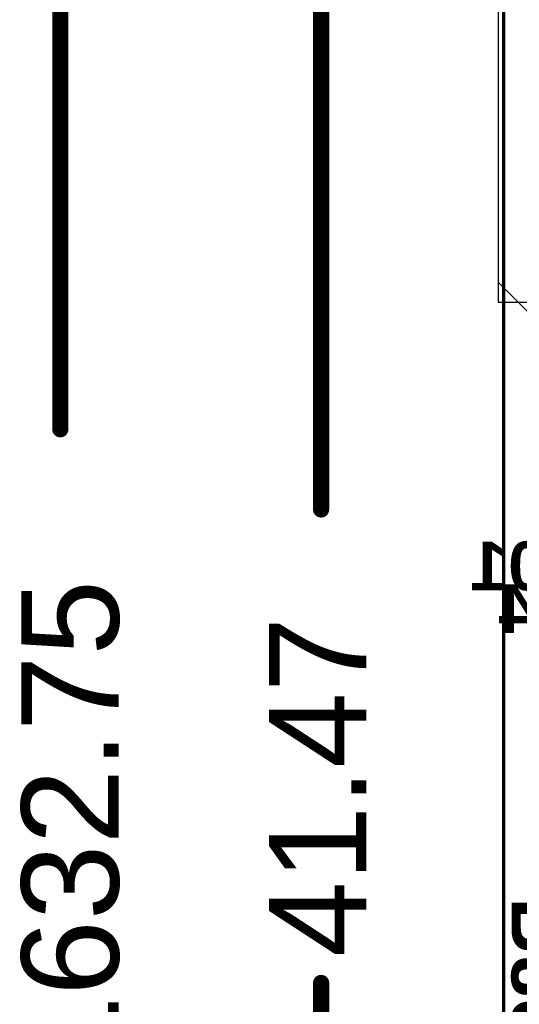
# Model space of a CAD drawing. Header units: inches. Extents: x -2.3 to 12.7, y -2.8 to 6.7.
# Tile 49 of 171: x -0.298 to 0.01, y 0.652 to 1.259. Entities that reach past the tile are written whole.
import ezdxf

# ---------------------------------------------------------------- set-up
doc = ezdxf.new("R2010")
doc.units = ezdxf.units.IN
doc.header["$MEASUREMENT"] = 0
for name, color, linetype in [('Bottom Overlay', 54, 'Continuous'), ('Bottom Solder', 6, 'Continuous'), ('M1 Board Outline', 6, 'Continuous'), ('M2 Board Dimensions', 216, 'Continuous'), ('Top Solder', 216, 'Continuous')]:
    doc.layers.add(name, color=color, linetype=linetype)
doc.styles.add('Arial', font='txt', dxfattribs={"height": 0.2})
doc.styles.add('Arial_Bold', font='txt', dxfattribs={"height": 0.2})

msp = doc.modelspace()

# ---------------------------------------------------------------- linework, layer by layer
at = {"layer": 'Bottom Solder'}
for p, q in [((-0.00323, 1.09691), (-0.00323, 1.63272)), ((-0.00326, 1.09688), (-0.00323, 1.09691)), ((0.01647, 1.07715), (-0.00326, 1.09688))]:
    msp.add_line(p, q, dxfattribs=at)
at = {"layer": 'M1 Board Outline'}
msp.add_lwpolyline([(0, 1.63275, 0.002, 0.002, 0), (0, 0, 0.002, 0.002, 0)], format="xyseb", dxfattribs=at)
at = {"layer": 'M2 Board Dimensions'}
for points in [[(-0.27341, 1.00631, 0.01, 0.01, 0), (-0.27341, 1.63275, 0.01, 0.01, 0)], [(-0.11262, 0.95687, 0.01, 0.01, 0), (-0.11262, 1.63275, 0.01, 0.01, 0)], [(-0.11262, 0, 0.01, 0.01, 0), (-0.11262, 0.66495, 0.01, 0.01, 0)]]:
    msp.add_lwpolyline(points, format="xyseb", dxfattribs=at)
for points in [[(-0.27591, 1.00631, 0.005, 0.005, 1), (-0.27091, 1.00631, 0.005, 0.005, 1)], [(-0.11512, 0.95687, 0.005, 0.005, 1), (-0.11012, 0.95687, 0.005, 0.005, 1)], [(-0.11512, 0.66495, 0.005, 0.005, 1), (-0.11012, 0.66495, 0.005, 0.005, 1)]]:
    msp.add_lwpolyline(points, format="xyseb", close=True, dxfattribs=at)
at = {"layer": 'Top Solder'}
for p, q in [((-0.00348, 1.65796), (-0.00348, 1.08477)), ((-0.00348, 1.08477), (0.04906, 1.08477))]:
    msp.add_line(p, q, dxfattribs=at)

# ---------------------------------------------------------------- texts
at = {"layer": 'Bottom Overlay', "style": 'Arial_Bold', "text_generation_flag": 2}
for s, p in [('C101', (0.07947, 0.90709)), ('C24', (0.07364, 0.88062))]:
    msp.add_text(s, height=0.03, dxfattribs=at).set_placement(p)
msp.add_text('R89', height=0.035, rotation=90, dxfattribs=at).set_placement((0.03982, 0.71776))
at = {"layer": 'M2 Board Dimensions', "style": 'Arial'}
for s, p in [('1632.75', (-0.23742, 0.61044)), ('41.47', (-0.08469, 0.68095))]:
    msp.add_text(s, height=0.06, rotation=90, dxfattribs=at).set_placement(p)

doc.saveas('drawing.dxf')
